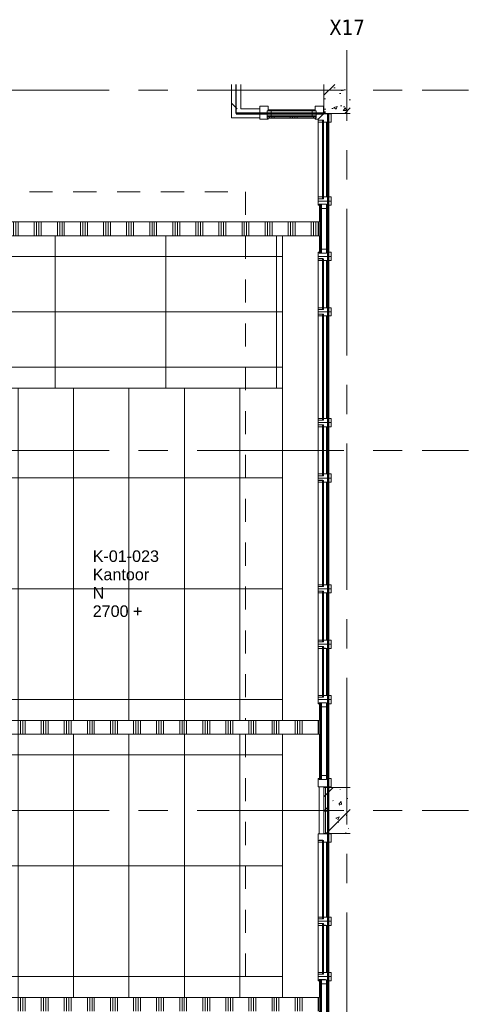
# Model space of a CAD drawing. Header units: millimetres. Extents: x 83969 to 141394, y 139608 to 176267.
# Tile 40 of 40: x 129054 to 133915, y 165600 to 176264. Entities that reach past the tile are written whole.
import ezdxf
from ezdxf.enums import TextEntityAlignment as Align

# ---------------------------------------------------------------- set-up
doc = ezdxf.new("R2010")
doc.units = ezdxf.units.MM
doc.header["$LTSCALE"] = 50
doc.linetypes.add('B0401', pattern=[9.5, 5, -1.5, -3])
doc.linetypes.add('CENTER', pattern=[50.8, 31.75, -6.35, 6.35, -6.35])
for name, color, linetype in [('00---0--FM-RUIMTENR', 7, 'Continuous'), ('AL68----_BRAND_60 MIN', 92, 'BR60'), ('AT$1A---_BWDTEKST', 7, 'Continuous'), ('AT$1A---_PLAFONDHOOGTE', 7, 'Continuous'), ('AT$1A---_TEKST', 7, 'Continuous'), ('AT$1A---_ZONETEKST', 7, 'Continuous')]:
    doc.layers.add(name, color=color, linetype=linetype)
for name, color, linetype, lineweight in [('AA$1A---_ARCEER', 1, 'Continuous', 18), ('AL$7A---_STRAMIEN', 8, 'CENTER', 9), ('AL22----_BINNENWAND', 7, 'Continuous', 9), ('AL28----_KOLOMKOP_BETONBAND', 2, 'B0401', 9), ('AL28----_KONSTRUKTIES', 4, 'Continuous', 9), ('AL31----_BUITENKOZIJN', 14, 'Continuous', 9), ('AL35----_PLAFONDS', 16, 'Continuous', 9), ('AL68----_BRAND_30 MIN', 12, 'BR30', 50)]:
    doc.layers.add(name, color=color, linetype=linetype, lineweight=lineweight)
doc.styles.add('FM_TEKST', font='arial.ttf')
doc.styles.add('Tahoma_3', font='tahoma.ttf', dxfattribs={"height": 166.628086})
doc.linetypes.add('BR30', pattern='A,5,-1.5,["30",Standard,S=2,R=0,X=-0.75,Y=-1],-3', length=9.5)
doc.linetypes.add('BR60', pattern='A,15,-1,["60",Standard,S=2.5,R=0,X=0,Y=-1.25],-4', length=20)
pattern_1 = [(50, (154885.57, 120319.74), (364.368, -31.8783), [38.1, -419.1]), (355, (154885.57, 120319.74), (-70.4859, 382.1133), [30.48, -335.28]), (100.451, (154915.94, 120317.1), (293.885, 350.2334), [32.38, -356.18]), (46.184, (154885.57, 120421.34), (542.1585, -84.0858), [57.15, -628.65]), (96.636, (154930.75, 120414.33), (474.805, 494.8554), [48.57, -534.27]), (351.184, (154885.6, 120421.34), (474.81, 494.85), [45.72, -502.92]), (21, (154936.37, 120395.94), (303.2285, -204.5305), [38.1, -419.1]), (326, (154936.37, 120395.94), (123.604, 368.376), [30.48, -335.28]), (71.451, (154961.64, 120378.9), (426.8341, 163.8427), [32.38, -356.18]), (37.5, (154885.57, 120319.74), (6.17665, 169.11015), [1.676, -329.54, 1.676, -338.684, -336.55]), (37.5, (154885.57, 120319.74), (6.17665, 169.11015), [-671.576, 1.676, -334.874]), (7.5, (154885.57, 120319.74), (133.6389, 200.3615), [1.676, -192.38, 1.676, -321.92, -128.27]), (7.5, (154885.57, 120319.74), (133.6389, 200.3615), [-517.652, 1.676, -126.594]), (327.5, (154772.29, 120319.74), (271.18182, -11.45836), [1.676, -125.324, 1.676, -394.564, -525.78]), (327.5, (154772.29, 120319.74), (271.18182, -11.45836), [-523.24, 1.676, -524.104]), (317.5, (154721.5, 120319.74), (296.2585, 50.8528), [1.676, -163.424, 1.676, -261.468, -373.38]), (317.5, (154721.5, 120319.74), (296.2585, 50.8528), [-428.244, 1.676, -371.704]), (45, (154885.57, 120319.74), (211.036, -211.036), [])]
pattern_2 = [(90, (22985.57, -54913.76), (-250, 2e-14), []), (90, (23010.57, -54913.76), (-250, 2e-14), []), (90, (23035.57, -54913.76), (-250, 2e-14), []), (90, (23060.57, -54913.76), (-250, 2e-14), [])]

# ---------------------------------------------------------------- blocks, each defined once
blk = doc.blocks.new('LUMC_constructie_2018_rvt-1-bwd N-01')
at = {"layer": 'AA$1A---_ARCEER'}
h = blk.add_hatch(dxfattribs=at)
h.set_pattern_fill('FP_250', color=256, style=0, pattern_type=2)
h.set_pattern_definition(pattern_1)
h.paths.add_polyline_path([(132445, 175250), (132635, 175250), (132635, 175563), (132350, 175563), (132350, 175250)], flags=0)
h = blk.add_hatch(dxfattribs=at)
h.set_pattern_fill('FP_250', color=256, style=0, pattern_type=2)
h.set_pattern_definition(pattern_1)
h.paths.add_polyline_path([(132350, 167450), (132635, 167450), (132635, 167950), (132350, 167950), (132350, 167868)], flags=0)
at = {"layer": 'AL28----_KOLOMKOP_BETONBAND'}
for p, q in [((124885, 174400), (131500, 174400)), ((124885, 174400), (131500, 174400)), ((131500, 174400), (131500, 174075)), ((131500, 174400), (131500, 174075)), ((131500, 173925), (131500, 168675)), ((131500, 173925), (131500, 168675)), ((131500, 168525), (131500, 165675)), ((131500, 168525), (131500, 165675))]:
    blk.add_line(p, q, dxfattribs=at)
at = {"layer": 'AL28----_KONSTRUKTIES'}
for p, q in [((132350, 175563), (132350, 175250)), ((132350, 175250), (132635, 175250)), ((132635, 167950), (132350, 167950)), ((132350, 167950), (132350, 167450)), ((132350, 167450), (132635, 167450))]:
    blk.add_line(p, q, dxfattribs=at)
blk = doc.blocks.new('32_LUMC_MOD_houten binnenkozijn_binnengevel_dicht_paneel - fase1 - 600mm-9812836-bwd N-01')
at = {"layer": 'AL31----_BUITENKOZIJN'}
h = blk.add_hatch(dxfattribs=at)
h.set_pattern_fill('FP_282', color=256, style=0, pattern_type=2)
h.set_pattern_definition([(90, (22885.57, -54913.76), (-500, 3e-14), [])])
h.paths.add_polyline_path([(255, 48), (255, 54), (-255, 54), (-255, 48), (255, 48)], flags=0)
h = blk.add_hatch(dxfattribs=at)
h.set_pattern_fill('FP_283', color=256, style=0, pattern_type=2)
h.set_pattern_definition(pattern_2)
h.paths.add_polyline_path([(266, -21), (266, -9), (-266, -9), (-266, -21), (255, -21)], flags=0)
h = blk.add_hatch(dxfattribs=at)
h.set_pattern_fill('FP_283', color=256, style=0, pattern_type=2)
h.set_pattern_definition(pattern_2)
h.paths.add_polyline_path([(266, -34), (266, -21), (-266, -21), (-266, -34), (255, -34)], flags=0)
for p, q in [((-266, 44), (-266, 34)), ((-221, 44), (-266, 44)), ((255, 54), (-255, 54)), ((-255, 54), (-255, 48)), ((-255, 48), (255, 48)), ((-221, 44), (221, 44)), ((-221, -9), (-221, 44)), ((266, 44), (221, 44)), ((221, 44), (221, -9)), ((255, 48), (255, 54)), ((266, 34), (266, 44)), ((-266, -9), (-221, -9)), ((266, -9), (-266, -9)), ((266, -21), (-266, -21)), ((-266, -21), (266, -21)), ((-266, -34), (266, -34)), ((221, -9), (266, -9))]:
    blk.add_line(p, q, dxfattribs=at)
blk = doc.blocks.new('30_LUMC_MOD_binnengevel_stijlen - hoek uitwendig kolom-3151116-bwd N-01')
at = {"layer": 'AL31----_BUITENKOZIJN'}
for p, q in [((45, 93.5), (-45, 93.5)), ((-45, 93.5), (-45, 44.5)), ((-45, 44.5), (-34, 44.5)), ((-34, 44.5), (-34, 33.5)), ((-12, -45.5), (45, 11.5)), ((45, 33.5), (45, 93.5)), ((-34, -33.75), (-45, -33.75)), ((-45, -33.75), (-45, -45.5)), ((-45, -45.5), (-12, -45.5))]:
    blk.add_line(p, q, dxfattribs=at)
blk = doc.blocks.new('30_LUMC_MOD_binnengevel_stijlen - eindstijl-3151117-bwd N-01')
at = {"layer": 'AL31----_BUITENKOZIJN'}
for p, q in [((-45, 45), (45, 45)), ((-45, 34), (-45, 45)), ((-34, 34), (-45, 34)), ((45, 45), (45, 33)), ((-45, -44), (-34, -44)), ((-45, -94), (-45, -44)), ((45, -94), (-45, -94)), ((-34, -44), (-34, -34)), ((45, -67), (45, -94))]:
    blk.add_line(p, q, dxfattribs=at)
blk = doc.blocks.new('32_LUMC_MOD_houten binnenkozijn_binnengevel_dicht_paneel - fase1 - 600mm-9812821-bwd N-01')
at = {"layer": 'AL31----_BUITENKOZIJN'}
h = blk.add_hatch(dxfattribs=at)
h.set_pattern_fill('FP_284', color=256, style=0, pattern_type=2)
h.set_pattern_definition([(180, (53680.26, 22552.07), (-6e-14, -500), [])])
h.paths.add_polyline_path([(255, 54.5), (-255, 54.5), (-255, 48.5), (255, 48.5)], flags=0)
h = blk.add_hatch(dxfattribs=at)
h.set_pattern_fill('FP_285', color=256, style=0, pattern_type=2)
h.set_pattern_definition([(180, (53680.26, 22652.07), (-3e-14, -250), []), (180, (53680.26, 22677.07), (-3e-14, -250), []), (180, (53680.26, 22702.07), (-3e-14, -250), []), (180, (53680.26, 22727.07), (-3e-14, -250), [])])
h.paths.add_polyline_path([(266, -20.5), (-266, -20.5), (-266, -33.5), (266, -33.5)], flags=0)
for p, q in [((-266, 44.5), (-266, 33.5)), ((-221, 44.5), (-266, 44.5)), ((255, 54.5), (-255, 54.5)), ((-255, 54.5), (-255, 48.5)), ((-255, 48.5), (255, 48.5)), ((-221, 44.5), (221, 44.5)), ((-221, -8.5), (-221, 44.5)), ((266, 44.5), (221, 44.5)), ((221, 44.5), (221, -8.5)), ((255, 48.5), (255, 54.5)), ((266, 33.5), (266, 44.5)), ((-266, -8.5), (-221, -8.5)), ((266, -8.5), (-266, -8.5)), ((266, -20.5), (-266, -20.5)), ((-266, -20.5), (266, -20.5)), ((-266, -33.5), (-75, -33.5)), ((75, -33.5), (266, -33.5)), ((221, -8.5), (266, -8.5))]:
    blk.add_line(p, q, dxfattribs=at)
blk = doc.blocks.new('30_LUMC_MOD_binnengevel_stijlen - tussenstijl-3151128-bwd N-01')
at = {"layer": 'AL31----_BUITENKOZIJN'}
for p, q in [((0, 93.5), (-45, 93.5)), ((-45, 93.5), (-45, 44.5)), ((-45, 44.5), (-34, 44.5)), ((-34, 44.5), (-34, 33.5)), ((0, -45.5), (0, 93.5)), ((0, 89), (0, -41)), ((-34, -33.75), (-45, -33.75)), ((-45, -33.75), (-45, -45.5)), ((-45, -45.5), (0, -45.5))]:
    blk.add_line(p, q, dxfattribs=at)
blk = doc.blocks.new('30_LUMC_MOD_binnengevel_stijlen - tussenstijl-3151129-bwd N-01')
at = {"layer": 'AL31----_BUITENKOZIJN'}
for p, q in [((-45, 45.5), (0, 45.5)), ((-45, 33.75), (-45, 45.5)), ((-34, 33.75), (-45, 33.75)), ((0, 45.5), (0, -93.5)), ((0, -89), (0, 41)), ((-45, -44.5), (-34, -44.5)), ((-45, -93.5), (-45, -44.5)), ((0, -93.5), (-45, -93.5)), ((-34, -44.5), (-34, -33.5))]:
    blk.add_line(p, q, dxfattribs=at)
blk = doc.blocks.new('32_LUMC_MOD_houten binnenkozijn_binnengevel_dicht_paneel - fase1 - 600mm-V36-bwd N-01')
at = {"layer": 'AL31----_BUITENKOZIJN'}
h = blk.add_hatch(dxfattribs=at)
h.set_pattern_fill('FP_286', color=256, style=0, pattern_type=2)
h.set_pattern_definition([(180, (45280.26, 22552.07), (-6e-14, -500), [])])
h.paths.add_polyline_path([(255, 54.5), (-255, 54.5), (-255, 48.5), (255, 48.5)], flags=0)
h = blk.add_hatch(dxfattribs=at)
h.set_pattern_fill('FP_287', color=256, style=0, pattern_type=2)
h.set_pattern_definition([(180, (45280.26, 22652.07), (-3e-14, -250), []), (180, (45280.26, 22677.07), (-3e-14, -250), []), (180, (45280.26, 22702.07), (-3e-14, -250), []), (180, (45280.26, 22727.07), (-3e-14, -250), [])])
h.paths.add_polyline_path([(266, -33.5), (266, -20.5), (-266, -20.5), (-266, -33.5), (75, -33.5)], flags=0)
for p, q in [((-266, 44.5), (-266, 33.5)), ((-221, 44.5), (-266, 44.5)), ((255, 54.5), (-255, 54.5)), ((-255, 54.5), (-255, 48.5)), ((-255, 48.5), (255, 48.5)), ((-221, 44.5), (221, 44.5)), ((-221, -8.5), (-221, 44.5)), ((266, 44.5), (221, 44.5)), ((221, 44.5), (221, -8.5)), ((255, 48.5), (255, 54.5)), ((266, 33.5), (266, 44.5)), ((-266, -8.5), (-221, -8.5)), ((266, -8.5), (-266, -8.5)), ((266, -20.5), (-266, -20.5)), ((-266, -20.5), (266, -20.5)), ((-266, -33.5), (-75, -33.5)), ((75, -33.5), (266, -33.5)), ((221, -8.5), (266, -8.5))]:
    blk.add_line(p, q, dxfattribs=at)
blk = doc.blocks.new('32_LUMC_MOD_houten binnenkozijn_binnengevel_dicht_paneel - fase1 - 900mm-9812826-bwd N-01')
at = {"layer": 'AL31----_BUITENKOZIJN'}
h = blk.add_hatch(dxfattribs=at)
h.set_pattern_fill('FP_294', color=256, style=0, pattern_type=2)
h.set_pattern_definition([(180, (48130.26, 22552.07), (-6e-14, -500), [])])
h.paths.add_polyline_path([(405, 54.5), (-405, 54.5), (-405, 48.5), (405, 48.5)], flags=0)
h = blk.add_hatch(dxfattribs=at)
h.set_pattern_fill('FP_295', color=256, style=0, pattern_type=2)
h.set_pattern_definition([(180, (48130.26, 22652.07), (-3e-14, -250), []), (180, (48130.26, 22677.07), (-3e-14, -250), []), (180, (48130.26, 22702.07), (-3e-14, -250), []), (180, (48130.26, 22727.07), (-3e-14, -250), [])])
h.paths.add_polyline_path([(416, -20.5), (-416, -20.5), (-416, -33.5), (416, -33.5)], flags=0)
for p, q in [((-416, 44.5), (-416, 33.5)), ((-371, 44.5), (-416, 44.5)), ((405, 54.5), (-405, 54.5)), ((-405, 54.5), (-405, 48.5)), ((-405, 48.5), (405, 48.5)), ((-371, 44.5), (371, 44.5)), ((-371, -8.5), (-371, 44.5)), ((416, 44.5), (371, 44.5)), ((371, 44.5), (371, -8.5)), ((405, 48.5), (405, 54.5)), ((416, 33.5), (416, 44.5)), ((-416, -8.5), (-371, -8.5)), ((416, -8.5), (-416, -8.5)), ((416, -20.5), (-416, -20.5)), ((-416, -20.5), (416, -20.5)), ((-416, -33.5), (-225, -33.5)), ((-75, -33.5), (416, -33.5)), ((371, -8.5), (416, -8.5))]:
    blk.add_line(p, q, dxfattribs=at)
blk = doc.blocks.new('30_LUMC_MOD_binnengevel_stijlen - eindstijl-3151137-bwd N-01')
at = {"layer": 'AL31----_BUITENKOZIJN'}
for p, q in [((45, 93.5), (-45, 93.5)), ((-45, 93.5), (-45, 44.5)), ((-45, 44.5), (-34, 44.5)), ((-34, 44.5), (-34, 33.5)), ((45, 33.5), (45, 93.5)), ((-34, -33.75), (-45, -33.75)), ((-45, -33.75), (-45, -45.5)), ((-45, -45.5), (45, -45.5)), ((45, -45.5), (45, -33.5))]:
    blk.add_line(p, q, dxfattribs=at)
blk = doc.blocks.new('32_LUMC_MOD_houten binnenkozijn_binnengevel_glasvulling - fase1 - 900mm-10267999-bwd N-01')
at = {"layer": 'AL31----_BUITENKOZIJN'}
for p, q in [((-405.5, 12), (-425, 12)), ((-425, 12), (-425, 7)), ((-405, 44.5), (405, 44.5)), ((-405, 12), (405, 12)), ((-405, -45.5), (-405, 2)), ((405, 2), (405, -45.5)), ((425, 12), (405.5, 12)), ((425, 7), (425, 12)), ((-425, -33.5), (-425, -45.5)), ((-425, -45.5), (-405, -45.5)), ((-405, -45.5), (405, -45.5)), ((405, -45.5), (425, -45.5)), ((425, -45.5), (425, -33.5))]:
    blk.add_line(p, q, dxfattribs=at)
blk = doc.blocks.new('30_LUMC_MOD_binnengevel_stijlen - tussenstijl-3151125-bwd N-01')
at = {"layer": 'AL31----_BUITENKOZIJN'}
for p, q in [((0, 93.5), (-45, 93.5)), ((-45, 93.5), (-45, 33.5)), ((0, -45.5), (0, 93.5)), ((0, 89), (0, -41)), ((-25, -33.5), (-25, -45.5)), ((-25, -45.5), (0, -45.5))]:
    blk.add_line(p, q, dxfattribs=at)
blk = doc.blocks.new('30_LUMC_MOD_binnengevel_stijlen - hoek uitwendig kolom-3151126-bwd N-01')
at = {"layer": 'AL31----_BUITENKOZIJN'}
for p, q in [((-25, 45.5), (-12, 45.5)), ((-25, 33.5), (-25, 45.5)), ((-12, 45.5), (45, -11.5)), ((-45, -93.5), (-45, -33.5)), ((45, -93.5), (-45, -93.5)), ((45, -11.5), (45, -93.5))]:
    blk.add_line(p, q, dxfattribs=at)
blk = doc.blocks.new('32_LUMC_MOD_houten binnenkozijn_binnengevel_glasvulling - fase1 - 600mm-10253928-bwd N-01')
at = {"layer": 'AL31----_BUITENKOZIJN'}
for p, q in [((-255.5, 12), (-275, 12)), ((-275, 12), (-275, 7)), ((-255, 44.5), (255, 44.5)), ((-255, 12), (255, 12)), ((-255, -45.5), (-255, 2)), ((255, 2), (255, -45.5)), ((275, 12), (255.5, 12)), ((275, 7), (275, 12)), ((-275, -33.5), (-275, -45.5)), ((-275, -45.5), (-255, -45.5)), ((-255, -45.5), (255, -45.5)), ((255, -45.5), (275, -45.5)), ((275, -45.5), (275, -33.5))]:
    blk.add_line(p, q, dxfattribs=at)
blk = doc.blocks.new('30_LUMC_MOD_binnengevel_stijlen - tussenstijl-3151134-bwd N-01')
at = {"layer": 'AL31----_BUITENKOZIJN'}
for p, q in [((-25, 45.5), (0, 45.5)), ((-25, 33.5), (-25, 45.5)), ((0, 45.5), (0, -93.5)), ((0, -89), (0, 41)), ((-45, -93.5), (-45, -33.5)), ((0, -93.5), (-45, -93.5))]:
    blk.add_line(p, q, dxfattribs=at)
blk = doc.blocks.new('32_LUMC_MOD_houten binnenkozijn_binnengevel_glasvulling - fase1 - 1200mm-10254186-bwd N-01')
at = {"layer": 'AL31----_BUITENKOZIJN'}
for p, q in [((-555.5, 12), (-575, 12)), ((-575, 12), (-575, 7)), ((-555, 44.5), (555, 44.5)), ((-555, 12), (555, 12)), ((-555, -45.5), (-555, 2)), ((555, 2), (555, -45.5)), ((575, 12), (555.5, 12)), ((575, 7), (575, 12)), ((-575, -33.5), (-575, -45.5)), ((-575, -45.5), (-555, -45.5)), ((-555, -45.5), (555, -45.5)), ((555, -45.5), (575, -45.5)), ((575, -45.5), (575, -33.5))]:
    blk.add_line(p, q, dxfattribs=at)
blk = doc.blocks.new('32_LUMC_MOD_houten binnenkozijn_binnengevel_glasvulling - fase1 - 900mm-10268099-bwd N-01')
at = {"layer": 'AL31----_BUITENKOZIJN'}
for p, q in [((-405.5, 12), (-425, 12)), ((-425, 12), (-425, 7)), ((-405, 44.5), (405, 44.5)), ((-405, 12), (405, 12)), ((-405, -45.5), (-405, 2)), ((405, 2), (405, -45.5)), ((425, 12), (405.5, 12)), ((425, 7), (425, 12)), ((-425, -33.5), (-425, -45.5)), ((-425, -45.5), (-405, -45.5)), ((-405, -45.5), (405, -45.5)), ((405, -45.5), (425, -45.5)), ((425, -45.5), (425, -33.5))]:
    blk.add_line(p, q, dxfattribs=at)
blk = doc.blocks.new('30_LUMC_MOD_binnengevel_stijlen - eindstijl-3151149-bwd N-01')
at = {"layer": 'AL31----_BUITENKOZIJN'}
for p, q in [((-25, 45.5), (45, 45.5)), ((-25, 33.5), (-25, 45.5)), ((45, 45.5), (45, 33.5)), ((-45, -93.5), (-45, -33.5)), ((45, -93.5), (-45, -93.5)), ((45, -33.5), (45, -93.5))]:
    blk.add_line(p, q, dxfattribs=at)
blk = doc.blocks.new('30_LUMC_MOD_kozijnvulling_glas_enkel - brandwerendglas-10253771-bwd N-01')
at = {"layer": 'AL31----_BUITENKOZIJN'}
h = blk.add_hatch(dxfattribs=at)
h.set_pattern_fill('FP_296', color=256, style=0, pattern_type=2)
h.set_pattern_definition([(90, (54430.26, 22547.574), (-25, 2e-15), [])])
h.paths.add_polyline_path([(425, 2.5), (-425, 2.5), (-425, -2.5), (425, -2.5)], flags=0)
for p, q in [((425, 2.5), (-425, 2.5)), ((-425, 2.5), (-425, -2.5)), ((425, -2.5), (425, 2.5)), ((-425, -2.5), (425, -2.5))]:
    blk.add_line(p, q, dxfattribs=at)
blk = doc.blocks.new('30_LUMC_MOD_kozijnvulling_glas_enkel - brandwerendglas-10253975-bwd N-01')
at = {"layer": 'AL31----_BUITENKOZIJN'}
h = blk.add_hatch(dxfattribs=at)
h.set_pattern_fill('FP_297', color=256, style=0, pattern_type=2)
h.set_pattern_definition([(90, (53080.26, 22547.574), (-25, 2e-15), [])])
h.paths.add_polyline_path([(275, -3), (275, 2), (-275, 2), (-275, -3), (36, -3)], flags=0)
for p, q in [((275, 2), (-275, 2)), ((-275, 2), (-275, -3)), ((275, -3), (275, 2)), ((-275, -3), (275, -3))]:
    blk.add_line(p, q, dxfattribs=at)
blk = doc.blocks.new('30_LUMC_MOD_kozijnvulling_glas_enkel - brandwerendglas-V43-bwd N-01')
at = {"layer": 'AL31----_BUITENKOZIJN'}
h = blk.add_hatch(dxfattribs=at)
h.set_pattern_fill('FP_298', color=256, style=0, pattern_type=2)
h.set_pattern_definition([(90, (48880.26, 22547.574), (-25, 2e-15), [])])
h.paths.add_polyline_path([(275, -3), (275, 2), (-275, 2), (-275, -3), (233, -3)], flags=0)
for p, q in [((275, 2), (-275, 2)), ((-275, 2), (-275, -3)), ((275, -3), (275, 2)), ((-275, -3), (275, -3))]:
    blk.add_line(p, q, dxfattribs=at)
blk = doc.blocks.new('30_LUMC_MOD_kozijnvulling_glas_enkel - brandwerendglas-V44-bwd N-01')
at = {"layer": 'AL31----_BUITENKOZIJN'}
h = blk.add_hatch(dxfattribs=at)
h.set_pattern_fill('FP_299', color=256, style=0, pattern_type=2)
h.set_pattern_definition([(90, (49480.26, 22547.574), (-25, 2e-15), [])])
h.paths.add_polyline_path([(275, -3), (275, 2), (-275, 2), (-275, -3), (-267, -3)], flags=0)
for p, q in [((275, 2), (-275, 2)), ((-275, 2), (-275, -3)), ((275, -3), (275, 2)), ((-275, -3), (275, -3))]:
    blk.add_line(p, q, dxfattribs=at)
blk = doc.blocks.new('30_LUMC_MOD_kozijnvulling_glas_enkel - brandwerendglas-V45-bwd N-01')
at = {"layer": 'AL31----_BUITENKOZIJN'}
h = blk.add_hatch(dxfattribs=at)
h.set_pattern_fill('FP_300', color=256, style=0, pattern_type=2)
h.set_pattern_definition([(90, (45880.26, 22547.574), (-25, 2e-15), [])])
h.paths.add_polyline_path([(275, -3), (275, 2), (-275, 2), (-275, -3), (-19, -3)], flags=0)
for p, q in [((275, 2), (-275, 2)), ((-275, 2), (-275, -3)), ((275, -3), (275, 2)), ((-275, -3), (275, -3))]:
    blk.add_line(p, q, dxfattribs=at)
blk = doc.blocks.new('30_LUMC_MOD_kozijnvulling_glas_enkel - brandwerendglas-V49-bwd N-01')
at = {"layer": 'AL31----_BUITENKOZIJN'}
h = blk.add_hatch(dxfattribs=at)
h.set_pattern_fill('FP_304', color=256, style=0, pattern_type=2)
h.set_pattern_definition([(90, (51280.26, 22547.574), (-25, 2e-15), [])])
h.paths.add_polyline_path([(275, 2.5), (-275, 2.5), (-275, -2.5), (275, -2.5)], flags=0)
for p, q in [((275, 2.5), (-275, 2.5)), ((-275, 2.5), (-275, -2.5)), ((275, -2.5), (275, 2.5)), ((-275, -2.5), (275, -2.5))]:
    blk.add_line(p, q, dxfattribs=at)
blk = doc.blocks.new('30_LUMC_MOD_kozijnvulling_glas_enkel - brandwerendglas-10254233-bwd N-01')
at = {"layer": 'AL31----_BUITENKOZIJN'}
h = blk.add_hatch(dxfattribs=at)
h.set_pattern_fill('FP_305', color=256, style=0, pattern_type=2)
h.set_pattern_definition([(90, (52180.26, 22547.574), (-25, 2e-15), [])])
h.paths.add_polyline_path([(575, 2.5), (-575, 2.5), (-575, -2.5), (575, -2.5)], flags=0)
for p, q in [((575, 2.5), (-575, 2.5)), ((-575, 2.5), (-575, -2.5)), ((575, -2.5), (575, 2.5)), ((-575, -2.5), (575, -2.5))]:
    blk.add_line(p, q, dxfattribs=at)
blk = doc.blocks.new('30_LUMC_MOD_kozijnvulling_glas_enkel - brandwerendglas-V50-bwd N-01')
at = {"layer": 'AL31----_BUITENKOZIJN'}
h = blk.add_hatch(dxfattribs=at)
h.set_pattern_fill('FP_306', color=256, style=0, pattern_type=2)
h.set_pattern_definition([(90, (50380.26, 22547.574), (-25, 2e-15), [])])
h.paths.add_polyline_path([(575, 2.5), (-575, 2.5), (-575, -2.5), (575, -2.5)], flags=0)
for p, q in [((575, 2.5), (-575, 2.5)), ((-575, 2.5), (-575, -2.5)), ((575, -2.5), (575, 2.5)), ((-575, -2.5), (575, -2.5))]:
    blk.add_line(p, q, dxfattribs=at)
blk = doc.blocks.new('30_LUMC_MOD_kozijnvulling_glas_enkel - brandwerendglas-V59-bwd N-01')
at = {"layer": 'AL31----_BUITENKOZIJN'}
h = blk.add_hatch(dxfattribs=at)
h.set_pattern_fill('FP_315', color=256, style=0, pattern_type=2)
h.set_pattern_definition([(90, (46630.26, 22547.574), (-25, 2e-15), [])])
h.paths.add_polyline_path([(425, -3), (425, 2), (-425, 2), (-425, -3), (181, -3)], flags=0)
for p, q in [((425, 2), (-425, 2)), ((-425, 2), (-425, -3)), ((425, -3), (425, 2)), ((-425, -3), (425, -3))]:
    blk.add_line(p, q, dxfattribs=at)
blk = doc.blocks.new('FM_RM4')
for tag, p, flags in [('BEDRIJFSORGAAN', (0, -1378), 1), ('RUIMTESOORT', (-5, -1668), 1), ('GEBRUIK', (-40, -1963), 1), ('OPPERVLAKTE', (-35, -2248), 9), ('VLOEROPP', (-55, -2518), 9), ('OMTREK', (-40, -2803), 9), ('HANDLE', (-50, -3118), 9), ('VLRHANDLE', (-55, -3383), 9), ('HANDLEBLOK', (-50, -3673), 9)]:
    blk.add_attdef(tag, p, '', height=125, dxfattribs=dict(flags=flags))
at = {"layer": 'AT$1A---_BWDTEKST', "style": 'FM_TEKST'}
blk.add_attdef('BOUWDEEL', text='', height=125, dxfattribs=at).set_placement((0, -398), align=Align.MIDDLE_LEFT)
at = {"layer": 'AT$1A---_PLAFONDHOOGTE', "style": 'FM_TEKST'}
blk.add_attdef('PLAFONDHOOGTE', text='', height=125, dxfattribs=at).set_placement((0, -596), align=Align.MIDDLE_LEFT)
at = {"layer": 'AT$1A---_TEKST', "style": 'FM_TEKST'}
blk.add_attdef('RUIMTENAAM', text='', height=125, dxfattribs=at).set_placement((0, -198), align=Align.MIDDLE_LEFT)
at = {"layer": 'AT$1A---_ZONETEKST', "style": 'FM_TEKST'}
blk.add_attdef('RUIMTENR', text='', height=125, dxfattribs=at).set_placement((0, 0), align=Align.MIDDLE_LEFT)

msp = doc.modelspace()

# ---------------------------------------------------------------- hatches: boundary and pattern name
at = {"layer": 'AA$1A---_ARCEER'}
h = msp.add_hatch(dxfattribs=at)
h.set_pattern_fill('FP_317', color=256, angle=225, style=0, pattern_type=2)
h.set_pattern_definition([(135, (131450, 175725), (-282.84, -282.84), []), (135, (131450, 175825), (-282.84, -282.84), [])])
h.paths.add_polyline_path([(131350, 175300), (131450, 175300), (131450, 175563), (131350, 175563)], flags=0)
h = msp.add_hatch(dxfattribs=at)
h.set_pattern_fill('FP_70', color=256, angle=-90, style=0, pattern_type=2)
h.set_pattern_definition([(90, (128462.5, 173925), (-250, 2e-14), []), (90, (128487.5, 173925), (-250, 2e-14), []), (90, (128512.5, 173925), (-250, 2e-14), []), (90, (128537.5, 173925), (-250, 2e-14), [])])
h.paths.add_polyline_path([(126551, 173925), (132300, 173925), (132300, 174075), (126494, 174075), (126494, 173925)], flags=0)
h.paths.add_polyline_path([(124575, 173925), (125202, 173925), (125202, 174075), (124425, 174075), (124425, 173925)], flags=0)
h = msp.add_hatch(dxfattribs=at)
h.set_pattern_fill('FP_68', color=256, angle=-90, style=0, pattern_type=2)
h.set_pattern_definition([(90, (128537.5, 168525), (-250, 2e-14), []), (90, (128562.5, 168525), (-250, 2e-14), []), (90, (128587.5, 168525), (-250, 2e-14), []), (90, (128612.5, 168525), (-250, 2e-14), [])])
h.paths.add_polyline_path([(132300, 168525), (132300, 168675), (124575, 168675), (124575, 168525), (132255, 168525)], flags=0)
h = msp.add_hatch(dxfattribs=at)
h.set_pattern_fill('FP_67', color=256, angle=-90, style=0, pattern_type=2)
h.set_pattern_definition([(90, (128537.5, 165525), (-250, 2e-14), []), (90, (128562.5, 165525), (-250, 2e-14), []), (90, (128587.5, 165525), (-250, 2e-14), []), (90, (128612.5, 165525), (-250, 2e-14), [])])
h.paths.add_polyline_path([(131114, 165525), (132300, 165525), (132300, 165675), (124575, 165675), (124575, 165525), (129593, 165525)], flags=0)
at = {"layer": 'AL35----_PLAFONDS'}
h = msp.add_hatch(dxfattribs=at)
h.set_pattern_fill('FP_40', color=256, style=0, pattern_type=2)
h.set_pattern_definition([(270, (129437.5, 174300), (-1200, -7e-14), []), (180, (129437.5, 174300), (7e-14, 600), [])])
h.paths.add_polyline_path([(131874, 172275), (131900, 172275), (131900, 173925), (124575, 173925), (124575, 172275), (131114, 172275)], flags=0)
h = msp.add_hatch(dxfattribs=at)
h.set_pattern_fill('FP_24', color=256, style=0, pattern_type=2)
h.set_pattern_definition([(0, (128437.5, 171300), (0, -1200), []), (270, (128437.5, 171300), (-600, -4e-14), [])])
h.paths.add_polyline_path([(129593, 168675), (131900, 168675), (131900, 172275), (128175, 172275), (128175, 168675)], flags=0)
h = msp.add_hatch(dxfattribs=at)
h.set_pattern_fill('FP_20', color=256, style=0, pattern_type=2)
h.set_pattern_definition([(0, (128437.5, 167100), (0, -1200), []), (270, (128437.5, 167100), (-600, -4e-14), [])])
h.paths.add_polyline_path([(124575, 165675), (131900, 165675), (131900, 168525), (124575, 168525), (124575, 168050), (125150, 168050), (125150, 167350), (124575, 167350), (124575, 166769)], flags=0)

# ---------------------------------------------------------------- linework, layer by layer
at = {"layer": 'AL$7A---_STRAMIEN'}
for p, q in [((132600, 175433), (132600, 175933)), ((85257, 175500), (133415, 175500)), ((132600, 139608), (132600, 175433)), ((133415, 175500), (133915, 175500)), ((85257, 171600), (133415, 171600)), ((133415, 171600), (133915, 171600)), ((85257, 167700), (133415, 167700)), ((133415, 167700), (133915, 167700))]:
    msp.add_line(p, q, dxfattribs=at)
at = {"layer": 'AL22----_BINNENWAND'}
for p, q in [((131350, 175563), (131350, 175200)), ((131450, 175300), (131450, 175563)), ((131655, 175300), (131450, 175300)), ((131655, 175200), (131655, 175300)), ((131734, 175200), (131734, 175267)), ((131734, 175267), (131734, 175267)), ((131734, 175267), (131734, 175200)), ((132267, 175267), (132266, 175267)), ((132266, 175267), (132266, 175200)), ((132267, 175200), (132267, 175267)), ((132367, 175267), (132345, 175267)), ((132345, 175267), (132345, 175245)), ((132345, 175245), (132367, 175267)), ((132367, 175250), (132367, 175245)), ((131350, 175200), (131655, 175200)), ((131734, 175200), (131734, 175200)), ((132266, 175200), (132267, 175200)), ((132338, 175176), (132300, 175176)), ((132300, 175176), (132300, 175175)), ((132300, 175175), (132336, 175175)), ((132367, 175156), (132341, 175156)), ((132341, 175155), (132367, 175155)), ((132367, 175155), (132367, 175156)), ((132336, 174325), (132300, 174325)), ((132300, 174325), (132300, 174325)), ((132300, 174325), (132338, 174325)), ((132367, 174267), (132300, 174267)), ((132300, 174267), (132300, 174266)), ((132300, 174266), (132367, 174266)), ((132367, 174345), (132341, 174345)), ((132341, 174345), (132367, 174345)), ((132367, 174345), (132367, 174345)), ((132367, 174266), (132367, 174267)), ((132300, 174075), (126494, 174075)), ((132300, 173925), (132300, 174075)), ((126494, 173925), (132300, 173925)), ((132367, 173734), (132300, 173734)), ((132300, 173734), (132300, 173734)), ((132300, 173734), (132367, 173734)), ((132367, 173734), (132367, 173734)), ((132338, 173676), (132300, 173676)), ((132300, 173676), (132300, 173675)), ((132300, 173675), (132336, 173675)), ((132367, 173656), (132341, 173656)), ((132341, 173655), (132367, 173655)), ((132367, 173655), (132367, 173656)), ((132336, 173125), (132300, 173125)), ((132300, 173125), (132300, 173125)), ((132300, 173125), (132338, 173125)), ((132367, 173145), (132341, 173145)), ((132341, 173145), (132367, 173145)), ((132367, 173145), (132367, 173145)), ((132338, 173076), (132300, 173076)), ((132300, 173076), (132300, 173075)), ((132300, 173075), (132336, 173075)), ((132367, 173056), (132341, 173056)), ((132341, 173055), (132367, 173055)), ((132367, 173055), (132367, 173056)), ((132336, 171925), (132300, 171925)), ((132300, 171925), (132300, 171925)), ((132300, 171925), (132338, 171925)), ((132367, 171945), (132341, 171945)), ((132341, 171945), (132367, 171945)), ((132367, 171945), (132367, 171945)), ((132338, 171876), (132300, 171876)), ((132300, 171876), (132300, 171875)), ((132300, 171875), (132336, 171875)), ((132367, 171856), (132341, 171856)), ((132341, 171855), (132367, 171855)), ((132367, 171855), (132367, 171856)), ((132336, 171325), (132300, 171325)), ((132300, 171325), (132300, 171325)), ((132300, 171325), (132338, 171325)), ((132338, 171276), (132300, 171276)), ((132300, 171276), (132300, 171275)), ((132300, 171275), (132336, 171275)), ((132367, 171345), (132341, 171345)), ((132341, 171345), (132367, 171345)), ((132367, 171345), (132367, 171345)), ((132367, 171256), (132341, 171256)), ((132341, 171255), (132367, 171255)), ((132367, 171255), (132367, 171256)), ((132336, 170125), (132300, 170125)), ((132300, 170125), (132300, 170125)), ((132300, 170125), (132338, 170125)), ((132367, 170145), (132341, 170145)), ((132341, 170145), (132367, 170145)), ((132367, 170145), (132367, 170145)), ((132338, 170076), (132300, 170076)), ((132300, 170076), (132300, 170075)), ((132300, 170075), (132336, 170075)), ((132367, 170056), (132341, 170056)), ((132341, 170055), (132367, 170055)), ((132367, 170055), (132367, 170056)), ((132336, 169525), (132300, 169525)), ((132300, 169525), (132300, 169525)), ((132300, 169525), (132338, 169525)), ((132338, 169476), (132300, 169476)), ((132300, 169476), (132300, 169475)), ((132300, 169475), (132336, 169475)), ((132367, 169545), (132341, 169545)), ((132341, 169545), (132367, 169545)), ((132367, 169456), (132341, 169456)), ((132341, 169455), (132367, 169455)), ((132367, 169545), (132367, 169545)), ((132367, 169455), (132367, 169456)), ((132336, 168925), (132300, 168925)), ((132300, 168925), (132300, 168925)), ((132300, 168925), (132338, 168925)), ((132367, 168945), (132341, 168945)), ((132341, 168945), (132367, 168945)), ((132367, 168945), (132367, 168945)), ((132367, 168867), (132300, 168867)), ((132300, 168867), (132300, 168866)), ((132300, 168866), (132367, 168866)), ((132367, 168866), (132367, 168867)), ((132300, 168675), (128175, 168675)), ((132300, 168525), (132300, 168675)), ((124575, 168525), (132300, 168525)), ((132367, 168034), (132300, 168034)), ((132300, 168034), (132300, 168034)), ((132300, 168034), (132367, 168034)), ((132367, 168034), (132367, 168034)), ((132367, 167955), (132300, 167955)), ((132300, 167955), (132300, 167445)), ((132367, 167445), (132367, 167955)), ((132300, 167445), (132367, 167445)), ((132338, 167376), (132300, 167376)), ((132300, 167376), (132300, 167375)), ((132300, 167375), (132336, 167375)), ((132367, 167356), (132341, 167356)), ((132341, 167355), (132367, 167355)), ((132367, 167355), (132367, 167356)), ((132336, 166525), (132300, 166525)), ((132300, 166525), (132300, 166525)), ((132300, 166525), (132338, 166525)), ((132338, 166476), (132300, 166476)), ((132300, 166476), (132300, 166475)), ((132300, 166475), (132336, 166475)), ((132367, 166545), (132341, 166545)), ((132341, 166545), (132367, 166545)), ((132367, 166545), (132367, 166545)), ((132367, 166456), (132341, 166456)), ((132341, 166455), (132367, 166455)), ((132367, 166455), (132367, 166456)), ((132367, 165945), (132341, 165945)), ((132341, 165945), (132367, 165945)), ((132367, 165945), (132367, 165945)), ((132336, 165925), (132300, 165925)), ((132300, 165925), (132300, 165925)), ((132300, 165925), (132338, 165925)), ((132367, 165867), (132300, 165867)), ((132300, 165867), (132300, 165866)), ((132300, 165866), (132367, 165866)), ((132367, 165866), (132367, 165867)), ((132300, 165675), (124575, 165675)), ((132300, 165525), (132300, 165675))]:
    msp.add_line(p, q, dxfattribs=at)
at = {"layer": 'AL35----_PLAFONDS'}
for p, q in [((131900, 173925), (131900, 168675)), ((131900, 172275), (124754, 172275)), ((131900, 168525), (131900, 165675))]:
    msp.add_line(p, q, dxfattribs=at)
at = {"layer": 'AL68----_BRAND_30 MIN'}
for p, q in [((131400, 175250), (132350, 175250)), ((132397, 151898), (132397, 175250))]:
    msp.add_line(p, q, dxfattribs=at)
at = {"layer": 'AL68----_BRAND_60 MIN'}
msp.add_line((131400, 175250), (131400, 175563), dxfattribs=at)

# ---------------------------------------------------------------- block references
msp.add_blockref('LUMC_constructie_2018_rvt-1-bwd N-01', (0, 0))
at = {"layer": '00---0--FM-RUIMTENR'}
msp.add_blockref('FM_RM4', (129845, 170454), dxfattribs=at).add_auto_attribs({'RUIMTENR': 'K-01-023', 'RUIMTENAAM': 'Kantoor', 'BOUWDEEL': 'N', 'PLAFONDHOOGTE': '2700 +'})
at = {"layer": 'AL31----_BUITENKOZIJN'}
for name, p, rotation in [('30_LUMC_MOD_binnengevel_stijlen - eindstijl-3151117-bwd N-01', (131700, 175233), 180), ('30_LUMC_MOD_binnengevel_stijlen - hoek uitwendig kolom-3151126-bwd N-01', (132334, 175200), 90), ('32_LUMC_MOD_houten binnenkozijn_binnengevel_glasvulling - fase1 - 900mm-10267999-bwd N-01', (132334, 174750), 270), ('30_LUMC_MOD_kozijnvulling_glas_enkel - brandwerendglas-10253771-bwd N-01', (132338, 174750), 270), ('30_LUMC_MOD_binnengevel_stijlen - tussenstijl-3151125-bwd N-01', (132334, 174300), 270), ('30_LUMC_MOD_binnengevel_stijlen - tussenstijl-3151129-bwd N-01', (132334, 174300), 90), ('32_LUMC_MOD_houten binnenkozijn_binnengevel_dicht_paneel - fase1 - 600mm-9812821-bwd N-01', (132334, 174000), 270), ('30_LUMC_MOD_binnengevel_stijlen - tussenstijl-3151128-bwd N-01', (132334, 173700), 270), ('30_LUMC_MOD_binnengevel_stijlen - tussenstijl-3151134-bwd N-01', (132334, 173700), 90), ('32_LUMC_MOD_houten binnenkozijn_binnengevel_glasvulling - fase1 - 600mm-10253928-bwd N-01', (132334, 173400), 270), ('30_LUMC_MOD_kozijnvulling_glas_enkel - brandwerendglas-10253975-bwd N-01', (132338, 173400), 270), ('30_LUMC_MOD_binnengevel_stijlen - tussenstijl-3151125-bwd N-01', (132334, 173100), 270), ('30_LUMC_MOD_binnengevel_stijlen - tussenstijl-3151134-bwd N-01', (132334, 173100), 90), ('32_LUMC_MOD_houten binnenkozijn_binnengevel_glasvulling - fase1 - 1200mm-10254186-bwd N-01', (132334, 172500), 270), ('30_LUMC_MOD_kozijnvulling_glas_enkel - brandwerendglas-10254233-bwd N-01', (132338, 172500), 270), ('30_LUMC_MOD_binnengevel_stijlen - tussenstijl-3151125-bwd N-01', (132334, 171900), 270), ('30_LUMC_MOD_binnengevel_stijlen - tussenstijl-3151134-bwd N-01', (132334, 171900), 90), ('32_LUMC_MOD_houten binnenkozijn_binnengevel_glasvulling - fase1 - 600mm-10253928-bwd N-01', (132334, 171600), 270), ('30_LUMC_MOD_kozijnvulling_glas_enkel - brandwerendglas-V49-bwd N-01', (132338, 171600), 270), ('30_LUMC_MOD_binnengevel_stijlen - tussenstijl-3151125-bwd N-01', (132334, 171300), 270), ('30_LUMC_MOD_binnengevel_stijlen - tussenstijl-3151134-bwd N-01', (132334, 171300), 90), ('32_LUMC_MOD_houten binnenkozijn_binnengevel_glasvulling - fase1 - 1200mm-10254186-bwd N-01', (132334, 170700), 270), ('30_LUMC_MOD_kozijnvulling_glas_enkel - brandwerendglas-V50-bwd N-01', (132338, 170700), 270), ('30_LUMC_MOD_binnengevel_stijlen - tussenstijl-3151125-bwd N-01', (132334, 170100), 270), ('30_LUMC_MOD_binnengevel_stijlen - tussenstijl-3151134-bwd N-01', (132334, 170100), 90), ('32_LUMC_MOD_houten binnenkozijn_binnengevel_glasvulling - fase1 - 600mm-10253928-bwd N-01', (132334, 169800), 270), ('30_LUMC_MOD_kozijnvulling_glas_enkel - brandwerendglas-V44-bwd N-01', (132338, 169800), 270), ('30_LUMC_MOD_binnengevel_stijlen - tussenstijl-3151125-bwd N-01', (132334, 169500), 270), ('30_LUMC_MOD_binnengevel_stijlen - tussenstijl-3151134-bwd N-01', (132334, 169500), 90), ('32_LUMC_MOD_houten binnenkozijn_binnengevel_glasvulling - fase1 - 600mm-10253928-bwd N-01', (132334, 169200), 270), ('30_LUMC_MOD_kozijnvulling_glas_enkel - brandwerendglas-V43-bwd N-01', (132338, 169200), 270), ('30_LUMC_MOD_binnengevel_stijlen - tussenstijl-3151125-bwd N-01', (132334, 168900), 270), ('30_LUMC_MOD_binnengevel_stijlen - tussenstijl-3151129-bwd N-01', (132334, 168900), 90), ('32_LUMC_MOD_houten binnenkozijn_binnengevel_dicht_paneel - fase1 - 900mm-9812826-bwd N-01', (132334, 168450), 270), ('30_LUMC_MOD_binnengevel_stijlen - eindstijl-3151137-bwd N-01', (132334, 168000), 270), ('30_LUMC_MOD_binnengevel_stijlen - eindstijl-3151149-bwd N-01', (132334, 167400), 90), ('32_LUMC_MOD_houten binnenkozijn_binnengevel_glasvulling - fase1 - 900mm-10268099-bwd N-01', (132334, 166950), 270), ('30_LUMC_MOD_kozijnvulling_glas_enkel - brandwerendglas-V59-bwd N-01', (132338, 166950), 270), ('30_LUMC_MOD_binnengevel_stijlen - tussenstijl-3151125-bwd N-01', (132334, 166500), 270), ('30_LUMC_MOD_binnengevel_stijlen - tussenstijl-3151134-bwd N-01', (132334, 166500), 90), ('32_LUMC_MOD_houten binnenkozijn_binnengevel_glasvulling - fase1 - 600mm-10253928-bwd N-01', (132334, 166200), 270), ('30_LUMC_MOD_kozijnvulling_glas_enkel - brandwerendglas-V45-bwd N-01', (132338, 166200), 270), ('30_LUMC_MOD_binnengevel_stijlen - tussenstijl-3151125-bwd N-01', (132334, 165900), 270), ('30_LUMC_MOD_binnengevel_stijlen - tussenstijl-3151129-bwd N-01', (132334, 165900), 90), ('32_LUMC_MOD_houten binnenkozijn_binnengevel_dicht_paneel - fase1 - 600mm-V36-bwd N-01', (132334, 165600), 270)]:
    msp.add_blockref(name, p, dxfattribs=dict(at, rotation=rotation))
for name, p in [('30_LUMC_MOD_binnengevel_stijlen - hoek uitwendig kolom-3151116-bwd N-01', (132300, 175233)), ('32_LUMC_MOD_houten binnenkozijn_binnengevel_dicht_paneel - fase1 - 600mm-9812836-bwd N-01', (132000, 175233))]:
    msp.add_blockref(name, p, dxfattribs=at)

# ---------------------------------------------------------------- texts
at = {"layer": 'AL$7A---_STRAMIEN', "insert": (132600, 176264), "char_height": 166.6, "width": 461.98, "attachment_point": 2, "line_spacing_factor": 1.000232, "style": 'Tahoma_3', "bg_fill": 3, "box_fill_scale": 1.25, "bg_fill_color": 0, "bg_fill_transparency": 0}
msp.add_mtext('X17', dxfattribs=at)

doc.saveas('drawing.dxf')
